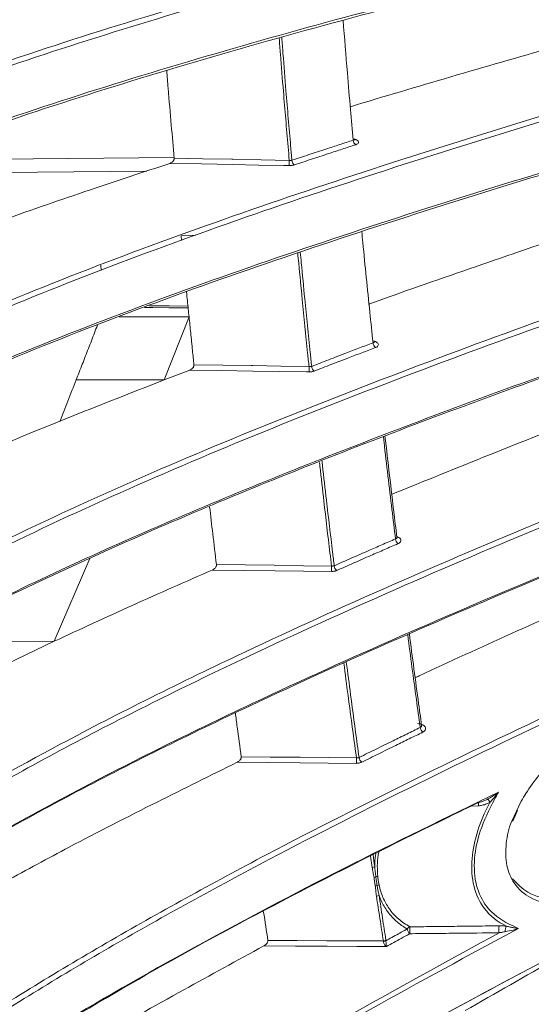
# Model space of a CAD drawing. Header units: millimetres. Extents: x 0 to 1118, y 0 to 864.
# Tile 145 of 256: x 399.47 to 405.71, y 423.44 to 435.46. Entities that reach past the tile are written whole.
import ezdxf

# ---------------------------------------------------------------- set-up
doc = ezdxf.new("R2010")
doc.units = ezdxf.units.MM
doc.styles.add('SLDTEXTSTYLE3', font='TXT', dxfattribs={"width": 0.605})
doc.dimstyles.new('SLDDIMSTYLE0', dxfattribs={"dimtxt": 3.175, "dimasz": 3.302, "dimexe": 0, "dimexo": 0.0625, "dimgap": 0.79375, "dimtad": 0, "dimtih": 1, "dimtoh": 1, "dimdec": 0, "dimlfac": 4, "dimrnd": 1e-09, "dimzin": 12, "dimdsep": 46, "dimtxsty": 'SLDTEXTSTYLE3', "dimsah": 1, "dimcen": 0.09, "dimadec": 0, "dimazin": 3, "dimtfac": 1, "dimtofl": 0, "dimtmove": 0, "dimatfit": 3, "dimfxl": 1, "dimfrac": 2, "dimtolj": 1, "dimtzin": 12, "dimarcsym": 0})
doc.dimstyles.new('SLDDIMSTYLE1', dxfattribs={"dimtxt": 3.175, "dimasz": 3.302, "dimexe": 0, "dimexo": 0.0625, "dimgap": 0.79375, "dimtad": 0, "dimtih": 1, "dimtoh": 1, "dimdec": 1, "dimlfac": 4, "dimrnd": 1e-09, "dimzin": 12, "dimdsep": 46, "dimtxsty": 'SLDTEXTSTYLE3', "dimsah": 1, "dimcen": 0.09, "dimadec": 0, "dimazin": 3, "dimtfac": 1, "dimtofl": 0, "dimtmove": 0, "dimatfit": 3, "dimfxl": 1, "dimfrac": 2, "dimtolj": 1, "dimtzin": 12, "dimarcsym": 0})

# ---------------------------------------------------------------- blocks, each defined once
blk = doc.blocks.new('_D')
at = {"color": 7, "linetype": 'Continuous', "lineweight": 0}
for p, q in [((297.585, 452.012), (447.586, 452.012)), ((445.986, 452.012), (445.986, 433.574)), ((445.986, 410.262), (445.986, 428.701)), ((390.092, 410.262), (447.586, 410.262))]:
    blk.add_line(p, q, dxfattribs=at)
for points in [[(445.986, 452.012), (445.478, 448.71), (446.494, 448.71)], [(445.986, 410.262), (446.494, 413.564), (445.478, 413.564)]]:
    blk.add_solid(points, dxfattribs=at)
at = {"color": 7, "linetype": 'Continuous', "lineweight": 0, "insert": (442.348, 432.794), "char_height": 3.175, "attachment_point": 1, "style": 'SLDTEXTSTYLE3'}
blk.add_mtext('167', dxfattribs=at)
blk = doc.blocks.new('_D_1')
at = {"color": 7, "linetype": 'Continuous', "lineweight": 0}
for p, q in [((378.572, 515.387), (455.724, 515.387)), ((454.124, 515.387), (454.124, 465.625)), ((454.124, 410.262), (454.124, 460.025)), ((390.092, 410.262), (455.724, 410.262))]:
    blk.add_line(p, q, dxfattribs=at)
for centre, start, end in [((453.54, 462.461), 153.4349, 206.5651), ((454.708, 462.461), 333.4349, 26.5651)]:
    blk.add_arc(centre, 5.448, start, end, dxfattribs=at)
for points in [[(454.124, 515.387), (453.616, 512.085), (454.632, 512.085)], [(454.124, 410.262), (454.632, 413.564), (453.616, 413.564)]]:
    blk.add_solid(points, dxfattribs=at)
at = {"color": 7, "linetype": 'Continuous', "lineweight": 0, "insert": (448.667, 464.117), "char_height": 3.175, "attachment_point": 1, "style": 'SLDTEXTSTYLE3'}
blk.add_mtext('420.5', dxfattribs=at)

msp = doc.modelspace()

# ---------------------------------------------------------------- linework, layer by layer
at = {"color": 9, "linetype": 'Continuous', "lineweight": 15}
for p, q in [((398.546, 433.746), (401.355, 433.774)), ((401.622, 432.827), (401.442, 432.819)), ((400.685, 431.828), (401.538, 431.829)), ((399.001, 427.869), (399.894, 427.87)), ((405.068, 425.863), (404.962, 425.857)), ((405.475, 425.677), (405.589, 425.921)), ((403.771, 425.112), (403.751, 425.248))]:
    msp.add_line(p, q, dxfattribs=at)
at = {"color": 7, "linetype": 'Continuous', "lineweight": 15}
for p, q in [((401.442, 432.819), (401.447, 432.762)), ((400.461, 432.461), (400.467, 432.395)), ((401.234, 431.06), (401.538, 431.829)), ((401.546, 431.18), (401.234, 431.06)), ((400.162, 431.059), (401.234, 431.06)), ((404.072, 429.141), (404.058, 429.26)), ((399.894, 427.87), (400.329, 428.881)), ((399.894, 427.87), (399.044, 427.462)), ((404.374, 426.843), (404.358, 426.956)), ((405.195, 425.886), (405.205, 425.905)), ((405.487, 425.675), (405.542, 425.804))]:
    msp.add_line(p, q, dxfattribs=at)
at = {"color": 7, "linetype": 'Continuous', "lineweight": 15, "flags": 128}
for points in [[(401.356, 433.765), (401.532, 433.761), (401.707, 433.758), (402.058, 433.752), (402.073, 433.752), (402.416, 433.745), (402.76, 433.739)], [(402.76, 433.675), (402.695, 433.677), (402.384, 433.682), (402.073, 433.688), (401.688, 433.695), (401.304, 433.702)], [(401.598, 431.244), (401.949, 431.239), (402.3, 431.234), (402.315, 431.234), (402.658, 431.228), (403.001, 431.223)], [(403.001, 431.158), (402.971, 431.159), (402.643, 431.164), (402.315, 431.168), (401.93, 431.174), (401.546, 431.18)], [(403.276, 428.723), (402.933, 428.727), (402.59, 428.731), (402.205, 428.736), (401.821, 428.74)], [(401.872, 428.806), (402.223, 428.802), (402.574, 428.798), (402.59, 428.797), (402.933, 428.793), (403.276, 428.789)], [(402.175, 426.461), (402.526, 426.458), (402.877, 426.455), (402.893, 426.455), (403.236, 426.452), (403.579, 426.449)], [(403.579, 426.381), (403.236, 426.384), (402.893, 426.387), (402.509, 426.391), (402.124, 426.394)], [(403.944, 424.145), (403.582, 424.147), (403.22, 424.149), (402.835, 424.151), (402.449, 424.153)], [(402.5, 424.221), (402.856, 424.219), (403.212, 424.217), (403.22, 424.217), (403.573, 424.215), (403.907, 424.214)]]:
    msp.add_lwpolyline(points, dxfattribs=at)
at = {"color": 9, "linetype": 'Continuous', "lineweight": 15, "flags": 128}
for points in [[(401.022, 433.608), (398.795, 433.586), (398.556, 433.584)], [(401.054, 431.965), (401.296, 431.963), (401.525, 431.96)], [(401.527, 431.938), (401.293, 431.941), (401.096, 431.943), (400.997, 431.944)]]:
    msp.add_lwpolyline(points, dxfattribs=at)
at = {"color": 7, "linetype": 'Continuous', "lineweight": 15}
for centre, radius, start, end in [((403.609, 433.987), 0.0691, 180.6739, 236.4107), ((403.491, 433.707), 0.732, 177.5116, 182.4884), ((402.86, 433.741), 0.0684, 180.7758, 237.2594), ((403.855, 431.515), 0.0736, 182.0543, 234.5345), ((403.778, 431.191), 0.777, 177.5955, 182.4045), ((403.106, 431.228), 0.0728, 182.1576, 235.3426), ((404.133, 429.124), 0.078, 183.3969, 232.931), ((404.089, 428.756), 0.815, 177.659, 182.341), ((403.385, 428.797), 0.0772, 183.5055, 233.6843), ((404.439, 426.826), 0.0824, 184.7252, 231.5994), ((404.422, 426.415), 0.843, 177.7047, 182.2953), ((403.693, 426.459), 0.0815, 184.842, 232.2849), ((406.947, 426.902), 2.007, 208.4388, 209.7759), ((403.763, 425.188), 0.0773, 276.1349, 300.8528), ((403.782, 425.07), 0.0825, 277.7116, 294.3328), ((403.845, 424.916), 0.0845, 94.7171, 110.7017), ((403.8, 424.966), 0.0809, 275.4816, 292.372), ((403.865, 424.82), 0.0793, 98.3202, 115.8269), ((403.815, 424.835), 0.0764, 276.1699, 301.226), ((404.248, 424.332), 0.0567, 108.9489, 151.2127), ((404.767, 424.344), 0.538, 175.5357, 184.4643), ((405.829, 424.355), 0.513, 175.2789, 184.7211), ((405.491, 424.338), 0.0993, 145.9865, 186.3921), ((404.284, 424.369), 0.0859, 186.1359, 230.927), ((403.899, 424.288), 0.075, 276.2155, 301.797), ((403.906, 424.289), 0.0792, 271.3785, 294.7453)]:
    msp.add_arc(centre, radius, start, end, dxfattribs=at)
at = {"color": 9, "linetype": 'Continuous', "lineweight": 15}
msp.add_arc((405.693, 425.908), 0.626, 179.8998, 184.049, dxfattribs=at)
at = {"color": 7, "linetype": 'Continuous', "lineweight": 15}
for points, knots in [([(408.959, 439.197), (407.662, 438.96), (405.715, 438.604), (403.231, 438.095), (401.426, 437.697), (399.703, 437.278), (398.076, 436.832), (396.576, 436.355), (395.286, 435.854), (394.433, 435.414), (393.926, 435.07), (393.749, 434.897), (393.667, 434.818)], [0, 0, 0, 0, 0.201749, 0.302916, 0.404228, 0.505107, 0.606318, 0.709053, 0.812653, 0.908928, 0.957843, 1, 1, 1, 1]), ([(393.671, 434.824), (393.763, 434.915), (393.948, 435.097), (394.467, 435.453), (395.309, 435.889), (396.58, 436.385), (398.058, 436.859), (399.696, 437.309), (401.44, 437.734), (403.254, 438.135), (405.736, 438.644), (407.686, 439), (408.987, 439.237)], [0, 0, 0, 0, 0.047563, 0.095408, 0.192747, 0.292305, 0.392806, 0.495337, 0.598281, 0.698405, 0.798692, 1, 1, 1, 1]), ([(393.522, 431.729), (393.534, 431.749), (393.621, 431.9), (393.848, 432.178), (394.261, 432.558), (394.776, 432.93), (395.547, 433.395), (396.647, 433.936), (398.138, 434.539), (399.78, 435.113), (401.53, 435.655), (403.345, 436.167), (405.827, 436.818), (407.773, 437.274), (409.072, 437.579)], [0, 0, 0, 0, 0.0081467, 0.059481, 0.1108267, 0.163491, 0.2161656, 0.3133451, 0.4105867, 0.5102972, 0.6100339, 0.7073182, 0.8046124, 1, 1, 1, 1]), ([(409.1, 437.523), (407.806, 437.219), (405.865, 436.763), (403.384, 436.113), (401.581, 435.604), (399.856, 435.07), (398.227, 434.504), (396.72, 433.897), (395.59, 433.343), (394.793, 432.862), (394.258, 432.467), (393.816, 432.056), (393.631, 431.77), (393.538, 431.627)], [0, 0, 0, 0, 0.193505, 0.290512, 0.38765, 0.484323, 0.5813, 0.679671, 0.778832, 0.833242, 0.887935, 0.943723, 1, 1, 1, 1]), ([(393.5, 430.92), (393.536, 430.987), (393.642, 431.185), (393.907, 431.508), (394.324, 431.888), (394.843, 432.26), (395.617, 432.723), (396.721, 433.262), (398.212, 433.864), (399.858, 434.436), (401.607, 434.976), (403.422, 435.487), (405.904, 436.137), (407.848, 436.594), (409.145, 436.898)], [0, 0, 0, 0, 0.026008, 0.07628, 0.126926, 0.178559, 0.230456, 0.325438, 0.421272, 0.51893, 0.616958, 0.712454, 0.808093, 1, 1, 1, 1]), ([(409.117, 436.861), (407.824, 436.557), (405.882, 436.101), (403.398, 435.451), (401.592, 434.943), (399.864, 434.409), (398.228, 433.843), (396.716, 433.238), (395.592, 432.692), (394.816, 432.227), (394.305, 431.868), (394.045, 431.622), (393.92, 431.503)], [0, 0, 0, 0, 0.2081, 0.312413, 0.416862, 0.520918, 0.625297, 0.731156, 0.837855, 0.892852, 0.948095, 1, 1, 1, 1]), ([(403.539, 433.986), (403.529, 434.11), (403.504, 434.382), (403.463, 434.869), (403.433, 435.235), (403.416, 435.45)], [0, 0, 0, 0, 0.2557095, 0.5617817, 1, 1, 1, 1]), ([(407.095, 435.437), (406.719, 435.331), (405.927, 435.107), (404.73, 434.759), (403.908, 434.517), (403.504, 434.393), (403.504, 434.393)], [0, 0, 0, 0, 0.3105761, 0.6549317, 0.9994549, 1, 1, 1, 1]), ([(393.381, 427.698), (393.44, 427.883), (393.552, 428.23), (393.91, 428.728), (394.347, 429.195), (394.889, 429.652), (395.686, 430.217), (396.81, 430.871), (398.315, 431.597), (399.968, 432.289), (401.721, 432.943), (403.538, 433.562), (406.019, 434.351), (407.958, 434.908), (409.252, 435.28)], [0, 0, 0, 0, 0.056508, 0.105931, 0.155724, 0.206484, 0.2575, 0.349249, 0.441778, 0.535971, 0.630498, 0.72264, 0.814911, 1, 1, 1, 1]), ([(409.28, 435.222), (407.991, 434.852), (406.057, 434.297), (403.577, 433.508), (401.772, 432.893), (400.042, 432.248), (398.403, 431.565), (396.883, 430.835), (395.746, 430.176), (394.948, 429.611), (394.41, 429.16), (393.966, 428.69), (393.604, 428.191), (393.492, 427.844), (393.434, 427.665)], [0, 0, 0, 0, 0.1849398, 0.2776157, 0.3704032, 0.4628011, 0.5554679, 0.649374, 0.7439856, 0.7935687, 0.8433706, 0.8940079, 0.945015, 1, 1, 1, 1]), ([(401.356, 433.765), (401.345, 433.899), (401.32, 434.183), (401.29, 434.54), (401.272, 434.762), (401.266, 434.834)], [0, 0, 0, 0, 0.379399, 0.800342, 1, 1, 1, 1]), ([(393.628, 427.526), (393.637, 427.55), (393.701, 427.736), (393.982, 428.074), (394.412, 428.542), (394.963, 428.999), (395.764, 429.563), (396.893, 430.214), (398.4, 430.938), (400.054, 431.627), (401.807, 432.28), (403.624, 432.898), (406.105, 433.685), (408.041, 434.242), (409.333, 434.614)], [0, 0, 0, 0, 0.007756, 0.059804, 0.112241, 0.165696, 0.21942, 0.315851, 0.413091, 0.512052, 0.611359, 0.708283, 0.805338, 1, 1, 1, 1]), ([(409.304, 434.58), (408.016, 434.209), (406.081, 433.652), (403.599, 432.864), (401.791, 432.25), (400.057, 431.605), (398.413, 430.923), (396.885, 430.194), (395.743, 429.535), (394.936, 428.975), (394.592, 428.678), (394.423, 428.53)], [0, 0, 0, 0, 0.219448, 0.329402, 0.439485, 0.549219, 0.659267, 0.770763, 0.883083, 0.942254, 1, 1, 1, 1]), ([(403.539, 433.986), (403.544, 433.988), (403.551, 433.99), (403.557, 433.996), (403.556, 434.001), (403.556, 434.002)], [0, 0, 0, 0, 0.400405, 0.775683, 1, 1, 1, 1]), ([(403.563, 433.986), (403.563, 433.986), (403.563, 433.986), (403.558, 433.993), (403.557, 434), (403.557, 434.002)], [0, 0, 0, 0, 0.257408, 0.702788, 1, 1, 1, 1]), ([(402.792, 433.74), (402.861, 433.763), (402.999, 433.809), (403.193, 433.873), (403.373, 433.932), (403.484, 433.968), (403.539, 433.986)], [0, 0, 0, 0, 0.278809, 0.557623, 0.77881, 1, 1, 1, 1]), ([(403.57, 433.93), (403.515, 433.912), (403.404, 433.876), (403.224, 433.817), (403.03, 433.753), (402.892, 433.707), (402.823, 433.684)], [0, 0, 0, 0, 0.221191, 0.442385, 0.72119, 1, 1, 1, 1]), ([(401.304, 433.702), (401.313, 433.706), (401.328, 433.713), (401.344, 433.729), (401.352, 433.742), (401.356, 433.754), (401.356, 433.761), (401.356, 433.765)], [0, 0, 0, 0, 0.406644, 0.60524, 0.765979, 0.887138, 1, 1, 1, 1]), ([(401.304, 433.702), (400.98, 433.595), (400.294, 433.369), (399.394, 433.058), (398.83, 432.849), (398.609, 432.767)], [0, 0, 0, 0, 0.352369, 0.745914, 1, 1, 1, 1]), ([(402.76, 433.739), (402.763, 433.739), (402.769, 433.738), (402.777, 433.738), (402.785, 433.739), (402.789, 433.74), (402.792, 433.74)], [0, 0, 0, 0, 0.253159, 0.514227, 0.753561, 1, 1, 1, 1]), ([(402.76, 433.675), (402.76, 433.675), (402.766, 433.675), (402.778, 433.676), (402.794, 433.677), (402.81, 433.68), (402.819, 433.682), (402.823, 433.684)], [0, 0, 0, 0, 0.020184, 0.262679, 0.512293, 0.752626, 1, 1, 1, 1]), ([(407.293, 433.211), (406.921, 433.086), (406.137, 432.823), (404.952, 432.415), (404.136, 432.132), (403.734, 431.986), (403.732, 431.985)], [0, 0, 0, 0, 0.310382, 0.654257, 0.998253, 1, 1, 1, 1]), ([(409.485, 432.984), (408.202, 432.548), (406.277, 431.893), (403.799, 430.969), (401.993, 430.251), (400.259, 429.498), (398.61, 428.704), (397.076, 427.856), (395.917, 427.091), (395.095, 426.434), (394.533, 425.907), (394.059, 425.357), (393.675, 424.764), (393.417, 424.129), (393.354, 423.683), (393.354, 423.458), (393.354, 423.458)], [0, 0, 0, 0, 0.174179, 0.261424, 0.348761, 0.435785, 0.523041, 0.611368, 0.700306, 0.747344, 0.794579, 0.842566, 0.890888, 0.94509, 0.999999, 1, 1, 1, 1]), ([(403.781, 431.513), (403.768, 431.637), (403.74, 431.901), (403.699, 432.309), (403.666, 432.638), (403.648, 432.826), (403.643, 432.872)], [0, 0, 0, 0, 0.275439, 0.588298, 0.90118, 1, 1, 1, 1]), ([(393.354, 422.85), (393.354, 422.85), (393.354, 423.053), (393.406, 423.465), (393.637, 424.08), (394.015, 424.692), (394.574, 425.349), (395.341, 426.042), (396.328, 426.761), (397.447, 427.452), (398.644, 428.101), (399.886, 428.707), (401.579, 429.467), (403.819, 430.373), (406.635, 431.405), (408.573, 432.064), (409.543, 432.394)], [0, 0, 0, 0, 0.000001, 0.049648, 0.10042, 0.151729, 0.204059, 0.271398, 0.339321, 0.408589, 0.478159, 0.542737, 0.607435, 0.737416, 0.868627, 1, 1, 1, 1]), ([(409.515, 432.364), (408.555, 432.037), (406.635, 431.384), (403.831, 430.358), (401.584, 429.451), (399.871, 428.683), (398.626, 428.076), (397.438, 427.434), (396.327, 426.75), (395.327, 426.037), (394.796, 425.531), (394.536, 425.283)], [0, 0, 0, 0, 0.163694, 0.327523, 0.492271, 0.575044, 0.65781, 0.743222, 0.828946, 0.916005, 1, 1, 1, 1]), ([(401.508, 432.134), (401.511, 432.098), (401.521, 431.996), (401.532, 431.894), (401.538, 431.829)], [0, 0, 0, 0, 0.354471, 1, 1, 1, 1]), ([(401.598, 431.244), (401.592, 431.302), (401.578, 431.433), (401.559, 431.627), (401.545, 431.764), (401.538, 431.829)], [0, 0, 0, 0, 0.298758, 0.671169, 1, 1, 1, 1]), ([(400.422, 431.729), (400.409, 431.698), (400.373, 431.602), (400.311, 431.442), (400.236, 431.25), (400.186, 431.123), (400.162, 431.059)], [0, 0, 0, 0, 0.141479, 0.428944, 0.714472, 1, 1, 1, 1]), ([(403.033, 431.225), (403.102, 431.252), (403.241, 431.306), (403.435, 431.381), (403.615, 431.45), (403.726, 431.492), (403.781, 431.513)], [0, 0, 0, 0, 0.278981, 0.557966, 0.778982, 1, 1, 1, 1]), ([(403.781, 431.513), (403.785, 431.514), (403.793, 431.518), (403.799, 431.525), (403.798, 431.529), (403.798, 431.531)], [0, 0, 0, 0, 0.393749, 0.763934, 1, 1, 1, 1]), ([(403.802, 431.52), (403.802, 431.52), (403.802, 431.52), (403.799, 431.526), (403.799, 431.53), (403.799, 431.531)], [0, 0, 0, 0, 0.273797, 0.838597, 1, 1, 1, 1]), ([(403.812, 431.455), (403.757, 431.434), (403.646, 431.392), (403.466, 431.323), (403.272, 431.249), (403.134, 431.195), (403.064, 431.168)], [0, 0, 0, 0, 0.22102, 0.442041, 0.721019, 1, 1, 1, 1]), ([(401.546, 431.18), (401.556, 431.185), (401.57, 431.192), (401.586, 431.209), (401.594, 431.222), (401.598, 431.234), (401.598, 431.241), (401.598, 431.244)], [0, 0, 0, 0, 0.4061246, 0.6030685, 0.7631448, 0.8840904, 1, 1, 1, 1]), ([(403.001, 431.223), (403.004, 431.223), (403.01, 431.222), (403.018, 431.223), (403.026, 431.223), (403.031, 431.225), (403.033, 431.225)], [0, 0, 0, 0, 0.25382, 0.515508, 0.754234, 1, 1, 1, 1]), ([(403.001, 431.158), (403.002, 431.158), (403.008, 431.158), (403.019, 431.158), (403.036, 431.16), (403.051, 431.163), (403.06, 431.167), (403.064, 431.168)], [0, 0, 0, 0, 0.019809, 0.262937, 0.513213, 0.753109, 1, 1, 1, 1]), ([(401.234, 431.06), (400.644, 430.829), (399.821, 430.507), (399.032, 430.169), (398.808, 430.073)], [0, 0, 0, 0, 0.716087, 1, 1, 1, 1]), ([(400.162, 431.059), (400.128, 430.973), (400.061, 430.803), (399.994, 430.634), (399.961, 430.551)], [0, 0, 0, 0, 0.508604, 1, 1, 1, 1]), ([(407.509, 431.056), (407.142, 430.913), (406.37, 430.611), (405.201, 430.148), (404.406, 429.825), (404.01, 429.664)], [0, 0, 0, 0, 0.31232, 0.657834, 1, 1, 1, 1]), ([(409.708, 430.819), (408.433, 430.317), (406.52, 429.563), (404.047, 428.508), (402.09, 427.62), (400.067, 426.616), (398.375, 425.656), (397.118, 424.837), (396.227, 424.188), (395.416, 423.509), (394.741, 422.836), (394.201, 422.174), (393.798, 421.529), (393.499, 420.858), (393.417, 420.401), (393.376, 420.17)], [0, 0, 0, 0, 0.17646, 0.264807, 0.353233, 0.463602, 0.574431, 0.631019, 0.687761, 0.745284, 0.802792, 0.851155, 0.900415, 0.949663, 1, 1, 1, 1]), ([(404.058, 429.26), (404.051, 429.313), (404.007, 429.68), (403.964, 430.055), (403.927, 430.376)], [0, 0, 0, 0, 0.144608, 1, 1, 1, 1]), ([(393.392, 419.692), (393.436, 419.903), (393.524, 420.324), (393.809, 420.952), (394.197, 421.571), (394.715, 422.211), (395.361, 422.861), (396.138, 423.52), (397.001, 424.158), (398.267, 424.994), (400.017, 425.993), (402.111, 427.032), (404.109, 427.936), (406.582, 428.99), (408.495, 429.747), (409.771, 430.251)], [0, 0, 0, 0, 0.0462554, 0.0925197, 0.1402507, 0.1879926, 0.2432132, 0.2987318, 0.3549678, 0.4113767, 0.5277946, 0.6448705, 0.7335019, 0.8222237, 1, 1, 1, 1]), ([(409.742, 430.224), (408.468, 429.72), (406.556, 428.964), (404.081, 427.909), (402.113, 427.018), (400.069, 426.008), (398.358, 425.036), (397.123, 424.241), (396.578, 423.834), (396.326, 423.646)], [0, 0, 0, 0, 0.258203, 0.387459, 0.516824, 0.680196, 0.844251, 0.928037, 1, 1, 1, 1]), ([(401.872, 428.806), (401.857, 428.931), (401.829, 429.165), (401.802, 429.401), (401.789, 429.51)], [0, 0, 0, 0, 0.537172, 1, 1, 1, 1]), ([(403.308, 428.792), (403.377, 428.823), (403.515, 428.884), (403.709, 428.969), (403.889, 429.048), (404, 429.096), (404.055, 429.12)], [0, 0, 0, 0, 0.279104, 0.558212, 0.779105, 1, 1, 1, 1]), ([(404.055, 429.12), (404.059, 429.122), (404.067, 429.125), (404.073, 429.133), (404.072, 429.139), (404.072, 429.141)], [0, 0, 0, 0, 0.385518, 0.749733, 1, 1, 1, 1]), ([(404.074, 429.134), (404.074, 429.134), (404.075, 429.134), (404.073, 429.138), (404.073, 429.141)], [0, 0, 0, 0, 0.290159, 1, 1, 1, 1]), ([(404.086, 429.062), (404.031, 429.038), (403.92, 428.99), (403.741, 428.912), (403.547, 428.826), (403.408, 428.765), (403.339, 428.734)], [0, 0, 0, 0, 0.220897, 0.441796, 0.720896, 1, 1, 1, 1]), ([(407.735, 428.985), (406.979, 428.645), (405.843, 428.136), (404.698, 427.615), (404.311, 427.433), (404.295, 427.426)], [0, 0, 0, 0, 0.657363, 0.986062, 1, 1, 1, 1]), ([(393.462, 417.379), (393.503, 417.513), (393.619, 417.894), (393.911, 418.515), (394.366, 419.237), (394.929, 419.944), (395.783, 420.84), (397.013, 421.894), (398.684, 423.076), (400.518, 424.201), (402.399, 425.235), (404.278, 426.189), (406.745, 427.373), (408.646, 428.227), (409.914, 428.798)], [0, 0, 0, 0, 0.027034, 0.077468, 0.128298, 0.180155, 0.232282, 0.331525, 0.431681, 0.533683, 0.636027, 0.72689, 0.817834, 1, 1, 1, 1]), ([(409.944, 428.738), (408.678, 428.17), (406.779, 427.316), (404.313, 426.133), (402.45, 425.187), (400.596, 424.169), (398.779, 423.059), (397.09, 421.871), (395.844, 420.808), (394.99, 419.911), (394.431, 419.214), (393.968, 418.487), (393.671, 417.859), (393.552, 417.474), (393.513, 417.345)], [0, 0, 0, 0, 0.182172, 0.273339, 0.364573, 0.464526, 0.564744, 0.666274, 0.768611, 0.819176, 0.869969, 0.921643, 0.973711, 1, 1, 1, 1]), ([(401.821, 428.74), (401.495, 428.597), (400.844, 428.311), (400.21, 428.017), (399.894, 427.87)], [0, 0, 0, 0, 0.501636, 1, 1, 1, 1]), ([(401.821, 428.74), (401.831, 428.745), (401.845, 428.753), (401.861, 428.77), (401.869, 428.783), (401.873, 428.796), (401.872, 428.803), (401.872, 428.806)], [0, 0, 0, 0, 0.4051, 0.600888, 0.760439, 0.881349, 1, 1, 1, 1]), ([(403.276, 428.789), (403.279, 428.789), (403.285, 428.788), (403.293, 428.789), (403.301, 428.79), (403.305, 428.791), (403.308, 428.792)], [0, 0, 0, 0, 0.25437, 0.516574, 0.75479, 1, 1, 1, 1]), ([(403.276, 428.723), (403.276, 428.723), (403.282, 428.723), (403.294, 428.723), (403.31, 428.725), (403.326, 428.729), (403.335, 428.733), (403.339, 428.734)], [0, 0, 0, 0, 0.019752, 0.263265, 0.513948, 0.753489, 1, 1, 1, 1]), ([(396.518, 415.575), (396.856, 415.903), (397.532, 416.562), (399.03, 417.816), (401.046, 419.299), (403.628, 420.969), (406.954, 422.951), (410.247, 424.797), (413.386, 426.603), (414.869, 427.568), (415.612, 428.051)], [0, 0, 0, 0, 0.066779, 0.133773, 0.26881, 0.402355, 0.53617, 0.768031, 0.883937, 1, 1, 1, 1]), ([(404.358, 426.956), (404.351, 427.006), (404.306, 427.336), (404.261, 427.675), (404.224, 427.962)], [0, 0, 0, 0, 0.152689, 1, 1, 1, 1]), ([(415.616, 427.494), (415.039, 427.109), (413.885, 426.338), (411.445, 424.884), (408.57, 423.252), (405.333, 421.386), (402.411, 419.592), (400.098, 418.002), (398.356, 416.651), (397.556, 415.934), (397.155, 415.575)], [0, 0, 0, 0, 0.095071, 0.190331, 0.381226, 0.535051, 0.688989, 0.843942, 0.921866, 1, 1, 1, 1]), ([(405.589, 425.921), (405.607, 425.952), (405.718, 426.14), (406.036, 426.513), (406.507, 426.859), (406.987, 427.083), (407.452, 427.211), (407.891, 427.221), (408.229, 427.086), (408.404, 426.897), (408.475, 426.668), (408.459, 426.417), (408.393, 426.219), (408.27, 425.961), (408.011, 425.595), (407.595, 425.222), (407.16, 424.943), (406.775, 424.765), (406.392, 424.657), (406.023, 424.633), (405.711, 424.711), (405.502, 424.889), (405.398, 425.126), (405.395, 425.394), (405.433, 425.588), (405.474, 425.676), (405.475, 425.677)], [0, 0, 0, 0, 0.010809, 0.064652, 0.145441, 0.197287, 0.249131, 0.324209, 0.371111, 0.406007, 0.434096, 0.462269, 0.488937, 0.497442, 0.547807, 0.618828, 0.668191, 0.71758, 0.767577, 0.817473, 0.868523, 0.908684, 0.939868, 0.971201, 0.999579, 1, 1, 1, 1]), ([(405.482, 424.971), (405.541, 424.911), (405.68, 424.769), (405.992, 424.706), (406.359, 424.726), (406.867, 424.863), (407.444, 425.166), (407.978, 425.626), (408.239, 425.979), (408.362, 426.227), (408.429, 426.418), (408.444, 426.66), (408.373, 426.879), (408.197, 427.061), (407.859, 427.19), (407.423, 427.178), (406.962, 427.061), (406.698, 426.932), (406.566, 426.867)], [0, 0, 0, 0, 0.049477, 0.11666, 0.18157, 0.248893, 0.379404, 0.473273, 0.539359, 0.550457, 0.585119, 0.621598, 0.658033, 0.703589, 0.765283, 0.864641, 0.932476, 1, 1, 1, 1]), ([(402.175, 426.461), (402.158, 426.582), (402.134, 426.759), (402.11, 426.938), (402.103, 426.995)], [0, 0, 0, 0, 0.680622, 1, 1, 1, 1]), ([(403.611, 426.452), (403.681, 426.487), (403.819, 426.555), (404.012, 426.65), (404.192, 426.738), (404.302, 426.792), (404.357, 426.819)], [0, 0, 0, 0, 0.279174, 0.55835, 0.779175, 1, 1, 1, 1]), ([(404.324, 426.867), (404.336, 426.866), (404.358, 426.863), (404.388, 426.851), (404.411, 426.835), (404.423, 426.815), (404.423, 426.795), (404.412, 426.776), (404.397, 426.766), (404.388, 426.761), (404.388, 426.761)], [0, 0, 0, 0, 0.1439125, 0.2878248, 0.4316229, 0.5741975, 0.7149836, 0.8542325, 0.9928612, 1, 1, 1, 1]), ([(404.357, 426.819), (404.361, 426.821), (404.369, 426.825), (404.375, 426.834), (404.374, 426.84), (404.373, 426.843)], [0, 0, 0, 0, 0.374194, 0.730362, 1, 1, 1, 1]), ([(404.375, 426.84), (404.375, 426.84), (404.375, 426.839), (404.375, 426.842), (404.374, 426.843)], [0, 0, 0, 0, 0.451601, 1, 1, 1, 1]), ([(404.388, 426.761), (404.333, 426.734), (404.223, 426.681), (404.043, 426.593), (403.85, 426.497), (403.712, 426.429), (403.643, 426.395)], [0, 0, 0, 0, 0.220828, 0.441658, 0.720827, 1, 1, 1, 1]), ([(399.493, 415.575), (400.039, 416.01), (401.132, 416.88), (403.453, 418.537), (406.791, 420.726), (410.377, 422.945), (413.452, 424.925), (414.899, 425.984), (415.622, 426.514)], [0, 0, 0, 0, 0.110153, 0.22051, 0.442021, 0.720891, 0.860334, 1, 1, 1, 1]), ([(402.124, 426.394), (402.134, 426.4), (402.148, 426.408), (402.163, 426.426), (402.171, 426.439), (402.175, 426.451), (402.175, 426.458), (402.175, 426.461)], [0, 0, 0, 0, 0.403374, 0.598584, 0.757775, 0.878882, 1, 1, 1, 1]), ([(403.579, 426.449), (403.582, 426.449), (403.588, 426.448), (403.597, 426.449), (403.605, 426.45), (403.609, 426.451), (403.611, 426.452)], [0, 0, 0, 0, 0.25481, 0.517439, 0.755232, 1, 1, 1, 1]), ([(402.124, 426.394), (401.798, 426.233), (401.108, 425.892), (400.165, 425.409), (399.56, 425.081), (399.303, 424.941)], [0, 0, 0, 0, 0.340349, 0.71993, 1, 1, 1, 1]), ([(403.579, 426.381), (403.58, 426.381), (403.586, 426.381), (403.598, 426.382), (403.614, 426.385), (403.63, 426.389), (403.638, 426.393), (403.643, 426.395)], [0, 0, 0, 0, 0.020256, 0.263797, 0.514515, 0.753773, 1, 1, 1, 1]), ([(394.75, 415.904), (394.974, 416.191), (395.422, 416.767), (396.233, 417.599), (397.131, 418.412), (398.486, 419.505), (400.377, 420.825), (403.181, 422.529), (406.493, 424.323), (408.996, 425.597), (410.248, 426.235)], [0, 0, 0, 0, 0.0672991, 0.1349576, 0.2049979, 0.2752537, 0.4256459, 0.5768715, 0.7882914, 1, 1, 1, 1]), ([(410.218, 426.216), (408.968, 425.578), (406.466, 424.301), (403.148, 422.52), (401.201, 421.304), (400.394, 420.8)], [0, 0, 0, 0, 0.369278, 0.738779, 1, 1, 1, 1]), ([(393.544, 416.874), (393.626, 417.107), (393.792, 417.576), (394.209, 418.312), (394.769, 419.081), (395.496, 419.877), (396.332, 420.648), (397.249, 421.385), (398.412, 422.222), (399.849, 423.144), (401.593, 424.143), (403.416, 425.106), (404.679, 425.721), (405.31, 426.029)], [0, 0, 0, 0, 0.062001, 0.124474, 0.201267, 0.27863, 0.357371, 0.436443, 0.513057, 0.634047, 0.755443, 0.877647, 1, 1, 1, 1]), ([(415.626, 425.993), (415.016, 425.537), (413.797, 424.625), (411.53, 423.122), (408.885, 421.446), (405.907, 419.563), (402.975, 417.638), (401.145, 416.263), (400.229, 415.575)], [0, 0, 0, 0, 0.124694, 0.249668, 0.437172, 0.624681, 0.812161, 1, 1, 1, 1]), ([(405.31, 426.029), (405.295, 426), (405.212, 425.845), (405.08, 425.577), (405.002, 425.206), (405.027, 424.879), (405.169, 424.59), (405.372, 424.447), (405.517, 424.384), (405.556, 424.366)], [0, 0, 0, 0, 0.041559, 0.219242, 0.367782, 0.531961, 0.695515, 0.917894, 1, 1, 1, 1]), ([(405.068, 425.903), (405.074, 425.904), (405.086, 425.907), (405.111, 425.915), (405.144, 425.927), (405.169, 425.94), (405.182, 425.946)], [0, 0, 0, 0, 0.146588, 0.293514, 0.645496, 1, 1, 1, 1]), ([(405.182, 425.946), (405.199, 425.956), (405.233, 425.975), (405.274, 426.003), (405.3, 426.021), (405.31, 426.029), (405.31, 426.029)], [0, 0, 0, 0, 0.368899, 0.740934, 0.99355, 1, 1, 1, 1]), ([(405.31, 426.029), (405.31, 426.029), (405.302, 426.018), (405.281, 425.991), (405.247, 425.949), (405.219, 425.92), (405.205, 425.905)], [0, 0, 0, 0, 0.006434, 0.259026, 0.628358, 1, 1, 1, 1]), ([(405.068, 425.903), (404.949, 425.845), (404.249, 425.506), (402.986, 424.872), (401.31, 423.983), (400.252, 423.356), (399.722, 423.042)], [0, 0, 0, 0, 0.06386, 0.375468, 0.687378, 1, 1, 1, 1]), ([(405.409, 424.393), (405.409, 424.393), (405.303, 424.443), (405.138, 424.57), (404.995, 424.866), (404.97, 425.202), (405.045, 425.557), (405.14, 425.781), (405.195, 425.886), (405.195, 425.886)], [0, 0, 0, 0, 0.000122, 0.262785, 0.456829, 0.652108, 0.828638, 0.999993, 1, 1, 1, 1]), ([(405.165, 425.886), (405.165, 425.886), (405.157, 425.883), (405.139, 425.876), (405.113, 425.87), (405.09, 425.865), (405.075, 425.864), (405.068, 425.863)], [0, 0, 0, 0, 0.00015, 0.284047, 0.569889, 0.784339, 1, 1, 1, 1]), ([(405.205, 425.905), (405.199, 425.902), (405.186, 425.895), (405.172, 425.889), (405.165, 425.886), (405.165, 425.886)], [0, 0, 0, 0, 0.498838, 0.99966, 1, 1, 1, 1]), ([(403.793, 424.988), (403.791, 424.998), (403.787, 425.019), (403.781, 425.05), (403.776, 425.081), (403.772, 425.101), (403.771, 425.112)], [0, 0, 0, 0, 0.250031, 0.500065, 0.750012, 1, 1, 1, 1]), ([(403.802, 425.122), (403.803, 425.111), (403.804, 425.09), (403.808, 425.058), (403.811, 425.026), (403.814, 425.005), (403.816, 424.995)], [0, 0, 0, 0, 0.248653, 0.49743, 0.74868, 1, 1, 1, 1]), ([(402.513, 415.575), (403.601, 416.379), (405.777, 417.986), (409.157, 420.286), (411.94, 422.222), (414.098, 423.819), (415.12, 424.661), (415.631, 425.082)], [0, 0, 0, 0, 0.250999, 0.501937, 0.750722, 0.875277, 1, 1, 1, 1]), ([(403.808, 424.886), (403.807, 424.894), (403.805, 424.911), (403.801, 424.937), (403.797, 424.963), (403.794, 424.98), (403.793, 424.988)], [0, 0, 0, 0, 0.249915, 0.499862, 0.749913, 1, 1, 1, 1]), ([(403.816, 424.995), (403.816, 424.988), (403.818, 424.974), (403.821, 424.954), (403.824, 424.934), (403.827, 424.913), (403.83, 424.899), (403.831, 424.892)], [0, 0, 0, 0, 0.19502, 0.390053, 0.585126, 0.780212, 1, 1, 1, 1]), ([(403.838, 425), (403.839, 424.993), (403.841, 424.979), (403.843, 424.959), (403.846, 424.939), (403.85, 424.919), (403.853, 424.905), (403.854, 424.899)], [0, 0, 0, 0, 0.198392, 0.396878, 0.595658, 0.79454, 1, 1, 1, 1]), ([(403.823, 424.759), (403.822, 424.77), (403.819, 424.791), (403.815, 424.823), (403.812, 424.854), (403.809, 424.875), (403.808, 424.886)], [0, 0, 0, 0, 0.249941, 0.499935, 0.749968, 1, 1, 1, 1]), ([(403.831, 424.892), (403.833, 424.879), (403.837, 424.852), (403.844, 424.819), (403.85, 424.792), (403.853, 424.777), (403.855, 424.77)], [0, 0, 0, 0, 0.318147, 0.636425, 0.81819, 1, 1, 1, 1]), ([(403.854, 424.899), (403.854, 424.898), (403.866, 424.843), (403.899, 424.739), (403.978, 424.598), (404.087, 424.476), (404.182, 424.416), (404.23, 424.386)], [0, 0, 0, 0, 0.002985, 0.225655, 0.454936, 0.724064, 1, 1, 1, 1]), ([(403.907, 424.214), (403.9, 424.259), (403.886, 424.349), (403.865, 424.486), (403.844, 424.622), (403.83, 424.714), (403.823, 424.759)], [0, 0, 0, 0, 0.249988, 0.499981, 0.749988, 1, 1, 1, 1]), ([(404.199, 424.36), (404.19, 424.365), (404.142, 424.393), (404.051, 424.46), (403.948, 424.576), (403.885, 424.689), (403.861, 424.754), (403.855, 424.77)], [0, 0, 0, 0, 0.058231, 0.32139, 0.649916, 0.916787, 1, 1, 1, 1]), ([(403.855, 424.77), (403.862, 424.724), (403.876, 424.633), (403.896, 424.496), (403.917, 424.36), (403.931, 424.27), (403.938, 424.225)], [0, 0, 0, 0, 0.2499883, 0.4999812, 0.7499883, 1, 1, 1, 1]), ([(407.163, 424.648), (407.151, 424.641), (406.767, 424.424), (406.012, 423.997), (405.273, 423.575), (404.904, 423.364)], [0, 0, 0, 0, 0.016088, 0.509102, 1, 1, 1, 1]), ([(402.5, 424.221), (402.482, 424.336), (402.464, 424.453), (402.446, 424.572), (402.446, 424.575)], [0, 0, 0, 0, 0.9782402, 1, 1, 1, 1]), ([(415.634, 424.6), (415.151, 424.196), (414.184, 423.387), (412.141, 421.849), (409.518, 419.998), (406.335, 417.82), (404.278, 416.323), (403.25, 415.575)], [0, 0, 0, 0, 0.125531, 0.251274, 0.502305, 0.751134, 1, 1, 1, 1]), ([(404.23, 424.386), (404.321, 424.387), (404.502, 424.389), (404.774, 424.392), (405.045, 424.395), (405.227, 424.397), (405.317, 424.398)], [0, 0, 0, 0, 0.25, 0.5, 0.75, 1, 1, 1, 1]), ([(405.317, 424.398), (405.333, 424.398), (405.364, 424.397), (405.394, 424.395), (405.409, 424.393)], [0, 0, 0, 0, 0.493788, 1, 1, 1, 1]), ([(405.409, 424.393), (405.424, 424.39), (405.454, 424.383), (405.492, 424.376), (405.526, 424.371), (405.546, 424.368), (405.556, 424.366), (405.556, 424.366)], [0, 0, 0, 0, 0.282502, 0.567378, 0.780644, 0.994173, 1, 1, 1, 1]), ([(394.325, 415.953), (394.39, 416.055), (394.688, 416.516), (395.32, 417.313), (396.296, 418.322), (397.402, 419.293), (398.702, 420.299), (400.193, 421.327), (402.398, 422.711), (404.155, 423.675), (405.317, 424.313)], [0, 0, 0, 0, 0.030235, 0.137044, 0.244726, 0.354403, 0.464522, 0.599691, 0.735216, 1, 1, 1, 1]), ([(405.556, 424.366), (404.949, 424.039), (403.736, 423.383), (401.97, 422.36), (400.262, 421.295), (398.73, 420.238), (397.379, 419.192), (396.221, 418.159), (395.177, 417.07), (394.64, 416.294), (394.369, 415.905)], [0, 0, 0, 0, 0.135316, 0.270736, 0.406675, 0.542928, 0.656515, 0.770554, 0.884756, 1, 1, 1, 1]), ([(403.939, 424.217), (403.962, 424.23), (404.013, 424.258), (404.086, 424.298), (404.15, 424.333), (404.185, 424.352), (404.199, 424.36)], [0, 0, 0, 0, 0.270133, 0.590969, 0.84298, 1, 1, 1, 1]), ([(404.23, 424.302), (404.229, 424.301), (404.193, 424.282), (404.128, 424.246), (404.034, 424.195), (403.974, 424.162), (403.944, 424.145)], [0, 0, 0, 0, 0.012543, 0.370794, 0.685397, 1, 1, 1, 1]), ([(405.317, 424.313), (405.136, 424.311), (404.864, 424.308), (404.502, 424.305), (404.321, 424.303), (404.23, 424.302)], [0, 0, 0, 0, 0.5, 0.75, 1, 1, 1, 1]), ([(405.392, 424.327), (405.386, 424.326), (405.374, 424.324), (405.355, 424.32), (405.337, 424.317), (405.324, 424.314), (405.317, 424.313)], [0, 0, 0, 0, 0.248841, 0.498073, 0.748722, 1, 1, 1, 1]), ([(405.556, 424.366), (405.556, 424.366), (405.534, 424.359), (405.482, 424.344), (405.425, 424.333), (405.392, 424.327)], [0, 0, 0, 0, 0.0058461, 0.4328142, 1, 1, 1, 1]), ([(402.449, 424.153), (402.124, 423.975), (401.434, 423.599), (400.48, 423.06), (399.863, 422.692), (399.594, 422.533)], [0, 0, 0, 0, 0.336518, 0.711647, 1, 1, 1, 1]), ([(402.449, 424.153), (402.459, 424.159), (402.473, 424.168), (402.489, 424.186), (402.496, 424.199), (402.5, 424.211), (402.5, 424.218), (402.5, 424.221)], [0, 0, 0, 0, 0.400783, 0.596142, 0.7552, 0.876808, 1, 1, 1, 1]), ([(403.908, 424.21), (403.908, 424.21), (403.908, 424.211), (403.907, 424.212), (403.907, 424.213), (403.907, 424.213), (403.907, 424.214)], [0, 0, 0, 0, 0.248086, 0.496957, 0.748118, 1, 1, 1, 1]), ([(403.944, 424.145), (403.943, 424.146), (403.942, 424.147), (403.936, 424.152), (403.927, 424.163), (403.917, 424.179), (403.91, 424.195), (403.908, 424.205), (403.908, 424.21)], [0, 0, 0, 0, 0.023399, 0.090629, 0.345705, 0.578808, 0.793883, 1, 1, 1, 1]), ([(403.938, 424.225), (403.938, 424.224), (403.939, 424.223), (403.939, 424.221), (403.939, 424.219), (403.939, 424.218), (403.939, 424.217)], [0, 0, 0, 0, 0.249296, 0.498868, 0.749289, 1, 1, 1, 1]), ([(403.939, 424.217), (403.939, 424.212), (403.939, 424.202), (403.94, 424.184), (403.941, 424.166), (403.942, 424.154), (403.943, 424.147), (403.944, 424.146), (403.944, 424.145)], [0, 0, 0, 0, 0.206123, 0.421195, 0.654291, 0.909368, 0.976604, 1, 1, 1, 1]), ([(405.259, 415.575), (406.145, 416.245), (407.917, 417.586), (410.582, 419.578), (413.205, 421.6), (414.827, 423.041), (415.639, 423.762)], [0, 0, 0, 0, 0.250929, 0.501851, 0.750682, 1, 1, 1, 1])]:
    msp.add_open_spline(points, degree=3, knots=knots, dxfattribs=at)
at = {"color": 9, "linetype": 'Continuous', "lineweight": 15}
for points, knots in [([(402.76, 433.739), (402.755, 433.794), (402.731, 434.074), (402.694, 434.506), (402.659, 434.948), (402.642, 435.165), (402.637, 435.23)], [0, 0, 0, 0, 0.112169, 0.567201, 0.870342, 1, 1, 1, 1]), ([(402.668, 435.239), (402.673, 435.173), (402.69, 434.955), (402.726, 434.512), (402.762, 434.079), (402.787, 433.798), (402.792, 433.74)], [0, 0, 0, 0, 0.130622, 0.432113, 0.884671, 1, 1, 1, 1]), ([(403.538, 434), (403.539, 434), (403.551, 433.999), (403.571, 433.992), (403.593, 433.981), (403.605, 433.967), (403.605, 433.953), (403.594, 433.94), (403.58, 433.933), (403.571, 433.93), (403.57, 433.93)], [0, 0, 0, 0, 0.011704, 0.176091, 0.340579, 0.50435, 0.666838, 0.828055, 0.988578, 1, 1, 1, 1]), ([(393.354, 423.859), (393.365, 423.963), (393.397, 424.291), (393.629, 424.804), (394.002, 425.393), (394.471, 425.939), (395.036, 426.474), (395.859, 427.131), (397.005, 427.891), (398.526, 428.735), (400.188, 429.539), (401.944, 430.301), (403.762, 431.024), (406.24, 431.948), (408.169, 432.605), (409.456, 433.042)], [0, 0, 0, 0, 0.025998, 0.082682, 0.131038, 0.179743, 0.229349, 0.279193, 0.368348, 0.458204, 0.549546, 0.641185, 0.730694, 0.820313, 1, 1, 1, 1]), ([(403.001, 431.223), (402.995, 431.278), (402.967, 431.55), (402.925, 431.969), (402.885, 432.377), (402.867, 432.565), (402.863, 432.606)], [0, 0, 0, 0, 0.119246, 0.59493, 0.911817, 1, 1, 1, 1]), ([(402.894, 432.617), (402.898, 432.575), (402.916, 432.385), (402.956, 431.977), (402.999, 431.556), (403.027, 431.282), (403.033, 431.225)], [0, 0, 0, 0, 0.089817, 0.404581, 0.87708, 1, 1, 1, 1]), ([(403.779, 431.537), (403.78, 431.537), (403.792, 431.535), (403.813, 431.528), (403.835, 431.515), (403.847, 431.499), (403.847, 431.482), (403.836, 431.467), (403.822, 431.459), (403.813, 431.456), (403.812, 431.455)], [0, 0, 0, 0, 0.017191, 0.181215, 0.345263, 0.508357, 0.669894, 0.829978, 0.989351, 1, 1, 1, 1]), ([(393.354, 420.319), (393.402, 420.562), (393.504, 421.087), (393.945, 421.937), (394.573, 422.762), (395.334, 423.524), (396.105, 424.177), (397.111, 424.921), (398.389, 425.741), (400.136, 426.723), (402.022, 427.661), (404.011, 428.563), (406.485, 429.619), (408.401, 430.374), (409.679, 430.878)], [0, 0, 0, 0, 0.05345, 0.115234, 0.191366, 0.246163, 0.301247, 0.357025, 0.442498, 0.528369, 0.644409, 0.733146, 0.821978, 1, 1, 1, 1]), ([(404.055, 429.12), (404.041, 429.24), (404.01, 429.495), (403.963, 429.889), (403.928, 430.186), (403.91, 430.346), (403.907, 430.369)], [0, 0, 0, 0, 0.29043, 0.618564, 0.946721, 1, 1, 1, 1]), ([(403.276, 428.789), (403.269, 428.843), (403.237, 429.105), (403.19, 429.511), (403.147, 429.88), (403.13, 430.038), (403.128, 430.054)], [0, 0, 0, 0, 0.127727, 0.62911, 0.963107, 1, 1, 1, 1]), ([(403.159, 430.067), (403.161, 430.05), (403.178, 429.89), (403.221, 429.52), (403.269, 429.112), (403.301, 428.847), (403.308, 428.792)], [0, 0, 0, 0, 0.039678, 0.370903, 0.868127, 1, 1, 1, 1]), ([(404.071, 429.148), (404.076, 429.146), (404.091, 429.142), (404.109, 429.128), (404.121, 429.111), (404.121, 429.092), (404.11, 429.076), (404.096, 429.066), (404.087, 429.062), (404.086, 429.062)], [0, 0, 0, 0, 0.087956, 0.2713757, 0.4534707, 0.6335379, 0.8117983, 0.9892599, 1, 1, 1, 1]), ([(404.357, 426.819), (404.341, 426.933), (404.307, 427.177), (404.256, 427.555), (404.221, 427.819), (404.204, 427.953), (404.204, 427.954)], [0, 0, 0, 0, 0.304467, 0.651581, 0.998719, 1, 1, 1, 1]), ([(403.579, 426.449), (403.572, 426.499), (403.538, 426.751), (403.486, 427.134), (403.442, 427.471), (403.425, 427.603)], [0, 0, 0, 0, 0.132024, 0.660222, 1, 1, 1, 1]), ([(403.455, 427.617), (403.473, 427.484), (403.517, 427.145), (403.569, 426.758), (403.604, 426.505), (403.611, 426.452)], [0, 0, 0, 0, 0.34025, 0.863335, 1, 1, 1, 1]), ([(403.78, 425.273), (403.78, 425.27), (403.788, 425.219), (403.795, 425.169), (403.802, 425.122)], [0, 0, 0, 0, 0.069735, 1, 1, 1, 1]), ([(403.802, 425.122), (403.803, 425.167), (403.804, 425.219), (403.815, 425.274), (403.816, 425.281)], [0, 0, 0, 0, 0.874804, 1, 1, 1, 1]), ([(403.85, 425.298), (403.848, 425.286), (403.836, 425.228), (403.831, 425.127), (403.836, 425.042), (403.838, 425)], [0, 0, 0, 0, 0.114745, 0.553399, 1, 1, 1, 1])]:
    msp.add_open_spline(points, degree=3, knots=knots, dxfattribs=at)

# ---------------------------------------------------------------- dimensions: what is measured, and where the dimension line sits
at = {"color": 7, "linetype": 'Continuous', "lineweight": 0}
dim = msp.add_linear_dim(base=(454.124, 515.387), p1=(388.492, 410.262), p2=(376.972, 515.387), angle=90, text='(<>)', dimstyle='SLDDIMSTYLE1', dxfattribs=at)
dim.commit()
dim.dimension.update_dxf_attribs({"geometry": '_D_1', "text_midpoint": (454.124, 462.825), "dimtype": 160})
dim = msp.add_linear_dim(base=(445.986, 410.262), p1=(295.985, 452.012), p2=(388.492, 410.262), angle=90, dimstyle='SLDDIMSTYLE0', dxfattribs=at)
dim.commit()
dim.dimension.update_dxf_attribs({"geometry": '_D', "text_midpoint": (445.986, 431.137), "dimtype": 160})

doc.saveas('drawing.dxf')
